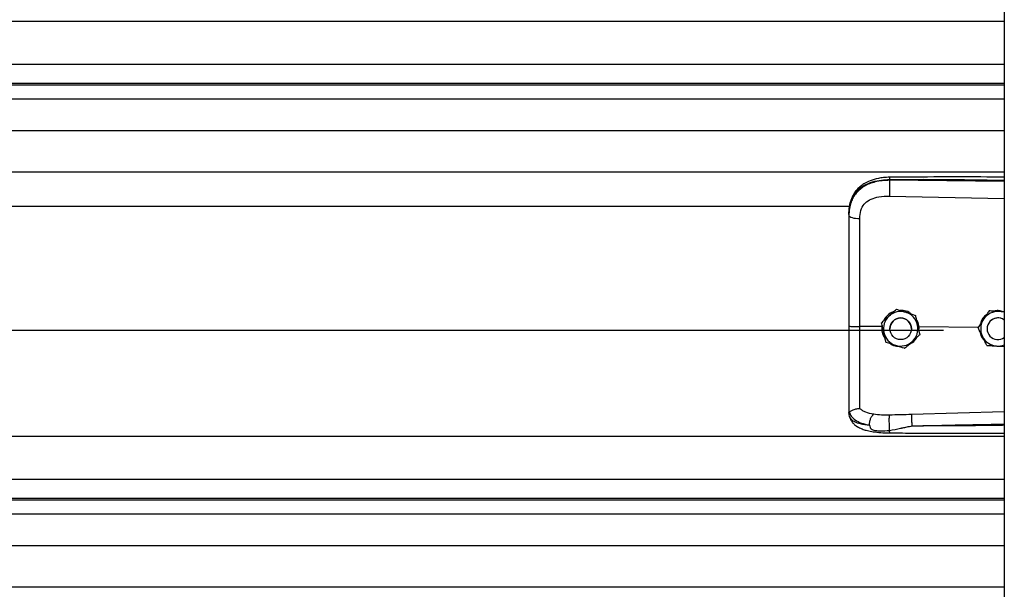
# Model space of a CAD drawing. Header units: inches. Extents: x 170 to 284, y 215 to 248.
# Tile 223 of 256: x 181.381 to 181.869, y 243.044 to 243.326. Entities that reach past the tile are written whole.
import ezdxf

# ---------------------------------------------------------------- set-up
doc = ezdxf.new("R2010")
doc.units = ezdxf.units.IN
doc.header["$LTSCALE"] = 0.25
doc.header["$MEASUREMENT"] = 0
doc.layers.add('LH BENCH MOUNT', color=7, linetype='Continuous')

msp = doc.modelspace()

# ---------------------------------------------------------------- linework, layer by layer
at = {"layer": 'LH BENCH MOUNT'}
for p, q in [((181.86935, 243.8431), (181.86935, 239.64265)), ((177.83703, 243.32497), (181.86935, 243.32497)), ((177.83703, 243.30359), (181.86935, 243.30359)), ((181.86935, 243.2941), (177.83703, 243.2941)), ((177.83703, 243.29346), (181.86935, 243.29346)), ((177.83703, 243.28644), (181.86935, 243.28644)), ((177.83703, 243.27076), (181.86935, 243.27076)), ((177.83703, 243.25037), (181.86935, 243.25037)), ((181.81251, 243.24616), (181.81251, 243.24657)), ((181.86935, 243.24562), (181.81251, 243.24616)), ((181.81241, 243.23837), (181.86935, 243.23716)), ((177.91358, 243.2333), (181.7928, 243.2333)), ((181.79231, 243.22924), (181.79231, 243.22875)), ((181.81588, 243.18231), (181.81588, 243.1823)), ((181.86183, 243.18151), (181.86183, 243.18151)), ((181.86287, 243.18144), (181.86183, 243.18151)), ((181.80857, 243.17565), (181.80857, 243.17565)), ((181.8253, 243.1793), (181.8253, 243.1793)), ((177.8672, 243.1719), (181.83919, 243.1719)), ((181.80868, 243.17371), (181.79777, 243.17382)), ((181.80887, 243.1743), (181.80868, 243.17371)), ((181.80868, 243.17371), (181.80868, 243.17371)), ((181.81264, 243.17265), (181.81264, 243.17265)), ((181.82334, 243.17265), (181.82334, 243.17265)), ((181.82712, 243.17354), (181.82657, 243.17348)), ((181.82702, 243.17142), (181.82712, 243.17354)), ((181.82712, 243.17354), (181.82712, 243.17354)), ((181.85635, 243.17326), (181.82712, 243.17354)), ((181.85634, 243.17329), (181.85634, 243.17329)), ((181.86085, 243.17265), (181.86085, 243.17265)), ((181.82741, 243.16965), (181.82741, 243.16965)), ((181.86565, 243.1641), (181.86935, 243.16386)), ((181.79231, 243.1317), (181.79231, 243.13117)), ((181.79265, 243.12918), (181.79231, 243.13117)), ((181.86935, 243.13149), (181.82342, 243.13016)), ((177.83703, 243.11952), (181.86935, 243.11952)), ((177.83703, 243.09814), (181.86935, 243.09814)), ((181.86935, 243.08865), (177.83703, 243.08865)), ((177.83703, 243.08802), (181.86935, 243.08802)), ((177.83703, 243.081), (181.86935, 243.081)), ((177.83703, 243.06531), (181.86935, 243.06531)), ((177.83703, 243.04492), (181.86935, 243.04492))]:
    msp.add_line(p, q, dxfattribs=at)
at = {"layer": 'LH BENCH MOUNT', "flags": 128}
msp.add_lwpolyline([(181.79231, 243.22875), (181.79242, 243.22845), (181.79272, 243.22817), (181.79322, 243.22791), (181.7939, 243.22767), (181.79472, 243.22748), (181.79567, 243.22733), (181.79669, 243.22724), (181.79777, 243.2272)], dxfattribs=at)
at = {"layer": 'LH BENCH MOUNT'}
msp.add_circle((181.81799, 243.17265), 0.00535, dxfattribs=at)
for centre, radius, start, end in [((181.81799, 243.17265), 0.00856, 72.3279, 132.3279), ((181.81799, 243.17265), 0.00856, 12.3279, 72.3279), ((181.8662, 243.17265), 0.00856, 86.2935, 146.2935), ((181.81799, 243.17265), 0.00856, 132.3279, 192.3279), ((181.81799, 243.17265), 0.00535, 0, 180), ((181.8662, 243.17265), 0.00856, 146.2935, 206.2935), ((181.8662, 243.17265), 0.00535, 53.9281, 180), ((181.8662, 243.17265), 0.00535, 53.9281, 306.0719), ((181.81799, 243.17265), 0.00856, 192.3279, 252.3279), ((181.81799, 243.17265), 0.00856, 312.3279, 12.3279), ((181.81799, 243.17265), 0.00856, 252.3279, 312.3279), ((181.8662, 243.17265), 0.00856, 206.2935, 266.2935), ((181.8662, 243.17265), 0.00856, 266.2935, 291.5923)]:
    msp.add_arc(centre, radius, start, end, dxfattribs=at)
for points, knots in [([(181.79231, 243.22924), (181.79237, 243.23059), (181.79249, 243.23315), (181.79346, 243.23665), (181.79475, 243.23906), (181.79612, 243.24076), (181.7972, 243.2418), (181.79826, 243.24263), (181.79925, 243.24329), (181.80048, 243.24399), (181.80207, 243.24471), (181.80474, 243.24562), (181.80827, 243.24638), (181.81118, 243.24651), (181.81251, 243.24657)], [0, 0, 0, 0, 0.130716, 0.246761, 0.357793, 0.417097, 0.479148, 0.517715, 0.55909, 0.603295, 0.663348, 0.735369, 0.879208, 1, 1, 1, 1]), ([(181.81251, 243.24616), (181.81129, 243.24613), (181.80886, 243.24606), (181.80552, 243.24544), (181.80256, 243.2445), (181.80002, 243.24328), (181.79779, 243.24173), (181.79591, 243.23989), (181.79443, 243.23776), (181.79326, 243.23519), (181.79247, 243.23214), (181.79236, 243.22988), (181.79231, 243.22875)], [0, 0, 0, 0, 0.1111704, 0.2223362, 0.3162781, 0.4102081, 0.5024031, 0.5945791, 0.6845432, 0.7745043, 0.8871807, 1, 1, 1, 1]), ([(181.81253, 243.24766), (181.81153, 243.24763), (181.80964, 243.24755), (181.80633, 243.24702), (181.8031, 243.24613), (181.80035, 243.24483), (181.79837, 243.2435), (181.79672, 243.24206), (181.79541, 243.24047), (181.79433, 243.23872), (181.79348, 243.23681), (181.79273, 243.23429), (181.79252, 243.23235), (181.7924, 243.23128)], [0, 0, 0, 0, 0.097747, 0.185161, 0.330612, 0.436467, 0.508318, 0.585006, 0.671976, 0.730795, 0.803679, 0.891544, 1, 1, 1, 1]), ([(181.81251, 243.24616), (181.81249, 243.24558), (181.81244, 243.24439), (181.8124, 243.24216), (181.81239, 243.23999), (181.8124, 243.2389), (181.81241, 243.23837)], [0, 0, 0, 0, 0.240694, 0.5, 0.759306, 1, 1, 1, 1]), ([(181.81253, 243.24765), (181.81252, 243.24765), (181.81252, 243.24767), (181.81252, 243.24755), (181.81251, 243.24726), (181.81251, 243.24684), (181.81251, 243.24657)], [0, 0, 0, 0, 0.097876, 0.335386, 0.567961, 1, 1, 1, 1]), ([(181.81251, 243.24657), (181.81881, 243.24661), (181.83205, 243.24669), (181.851, 243.24651), (181.86364, 243.24629), (181.86935, 243.24619)], [0, 0, 0, 0, 0.33267, 0.698436, 1, 1, 1, 1]), ([(181.86935, 243.24775), (181.86646, 243.24776), (181.85583, 243.24782), (181.83688, 243.24785), (181.82084, 243.24773), (181.81253, 243.24766)], [0, 0, 0, 0, 0.153046, 0.561044, 1, 1, 1, 1]), ([(181.79819, 243.23113), (181.79819, 243.23113), (181.7983, 243.23149), (181.79879, 243.2329), (181.80033, 243.2351), (181.8034, 243.23701), (181.80751, 243.23822), (181.81066, 243.23832), (181.81241, 243.23837)], [0, 0, 0, 0, 0.000004, 0.065095, 0.26167, 0.475311, 0.709366, 1, 1, 1, 1]), ([(181.79231, 243.22875), (181.79231, 243.22512), (181.79231, 243.21785), (181.79231, 243.20677), (181.79231, 243.19558), (181.79231, 243.18462), (181.79231, 243.17737), (181.79231, 243.17389)], [0, 0, 0, 0, 0.202757, 0.406104, 0.60886, 0.812207, 1, 1, 1, 1]), ([(181.79777, 243.2272), (181.79784, 243.22853), (181.79791, 243.22985), (181.79819, 243.23113), (181.79819, 243.23113)], [0, 0, 0, 0, 0.9999804, 1, 1, 1, 1]), ([(181.79777, 243.17382), (181.79777, 243.17382), (181.79777, 243.17721), (181.79777, 243.18425), (181.79777, 243.19493), (181.79777, 243.2058), (181.79777, 243.21659), (181.79777, 243.22366), (181.79777, 243.2272)], [0, 0, 0, 0, 0.000001, 0.187792, 0.390844, 0.593896, 0.796948, 1, 1, 1, 1]), ([(181.8146, 243.18114), (181.81447, 243.18111), (181.81332, 243.18085), (181.81156, 243.17939), (181.80994, 243.17779), (181.80961, 243.17668), (181.80958, 243.17656)], [0, 0, 0, 0, 0.059315, 0.505277, 0.94972, 1, 1, 1, 1]), ([(181.81223, 243.17898), (181.81317, 243.17983), (181.81442, 243.18098), (181.81559, 243.18204), (181.81588, 243.18231)], [0, 0, 0, 0, 0.749773, 1, 1, 1, 1]), ([(181.81223, 243.17898), (181.81317, 243.17983), (181.81442, 243.18097), (181.81559, 243.18204), (181.81588, 243.1823)], [0, 0, 0, 0, 0.749773, 1, 1, 1, 1]), ([(181.81588, 243.18231), (181.81628, 243.18218), (181.81778, 243.1817), (181.8194, 243.18118), (181.82059, 243.18081)], [0, 0, 0, 0, 0.2643068, 1, 1, 1, 1]), ([(181.81588, 243.1823), (181.81628, 243.18218), (181.81778, 243.1817), (181.8194, 243.18118), (181.82059, 243.1808)], [0, 0, 0, 0, 0.264307, 1, 1, 1, 1]), ([(181.82325, 243.17996), (181.8229, 243.18025), (181.82173, 243.18119), (181.81968, 243.18176), (181.81811, 243.18176), (181.81758, 243.18177)], [0, 0, 0, 0, 0.225517, 0.735556, 1, 1, 1, 1]), ([(181.82059, 243.18081), (181.82078, 243.18075), (181.82223, 243.18028), (181.82383, 243.17977), (181.82516, 243.17935), (181.8253, 243.1793)], [0, 0, 0, 0, 0.115647, 0.904534, 1, 1, 1, 1]), ([(181.82059, 243.1808), (181.82078, 243.18074), (181.82223, 243.18028), (181.82383, 243.17977), (181.82516, 243.17935), (181.8253, 243.1793)], [0, 0, 0, 0, 0.115647, 0.904534, 1, 1, 1, 1]), ([(181.86183, 243.18151), (181.86145, 243.18094), (181.86068, 243.17979), (181.85974, 243.17838), (181.85921, 243.17758), (181.85908, 243.1774)], [0, 0, 0, 0, 0.4299704, 0.8700602, 1, 1, 1, 1]), ([(181.86183, 243.18151), (181.86145, 243.18094), (181.86068, 243.17979), (181.85974, 243.17839), (181.85921, 243.17758), (181.85908, 243.1774)], [0, 0, 0, 0, 0.4299704, 0.8700602, 1, 1, 1, 1]), ([(181.86676, 243.18119), (181.86549, 243.18127), (181.86379, 243.18138), (181.86222, 243.18148), (181.86183, 243.18151)], [0, 0, 0, 0, 0.749773, 1, 1, 1, 1]), ([(181.86883, 243.18106), (181.86817, 243.18126), (181.8669, 243.18164), (181.86533, 243.18167), (181.86455, 243.1814), (181.86438, 243.18135)], [0, 0, 0, 0, 0.4565421, 0.8775021, 1, 1, 1, 1]), ([(181.86935, 243.18102), (181.86871, 243.18106), (181.86785, 243.18112), (181.86698, 243.18118), (181.86676, 243.18119)], [0, 0, 0, 0, 0.748622, 1, 1, 1, 1]), ([(181.80857, 243.17565), (181.80908, 243.17611), (181.8101, 243.17704), (181.81135, 243.17818), (181.81207, 243.17883), (181.81223, 243.17898)], [0, 0, 0, 0, 0.4299704, 0.8700602, 1, 1, 1, 1]), ([(181.80857, 243.17565), (181.80908, 243.17611), (181.8101, 243.17704), (181.81135, 243.17818), (181.81207, 243.17883), (181.81223, 243.17898)], [0, 0, 0, 0, 0.42997, 0.87006, 1, 1, 1, 1]), ([(181.80963, 243.17082), (181.80936, 243.17206), (181.809, 243.17372), (181.80866, 243.17526), (181.80857, 243.17565)], [0, 0, 0, 0, 0.7497734, 1, 1, 1, 1]), ([(181.8253, 243.1793), (181.82545, 243.17863), (181.82574, 243.17728), (181.8261, 243.17563), (181.82631, 243.17469), (181.82636, 243.17447)], [0, 0, 0, 0, 0.4299704, 0.8700602, 1, 1, 1, 1]), ([(181.8253, 243.1793), (181.82545, 243.17864), (181.82574, 243.17728), (181.8261, 243.17564), (181.82631, 243.17469), (181.82636, 243.17448)], [0, 0, 0, 0, 0.4299704, 0.8700602, 1, 1, 1, 1]), ([(181.82712, 243.17354), (181.82712, 243.17354), (181.82702, 243.17451), (181.82676, 243.17591), (181.82596, 243.177), (181.82574, 243.17729)], [0, 0, 0, 0, 0.00002, 0.727264, 1, 1, 1, 1]), ([(181.85908, 243.1774), (181.85838, 243.17634), (181.85744, 243.17493), (181.85656, 243.17361), (181.85634, 243.17329)], [0, 0, 0, 0, 0.749773, 1, 1, 1, 1]), ([(181.85908, 243.1774), (181.85838, 243.17634), (181.85744, 243.17493), (181.85656, 243.17362), (181.85634, 243.17329)], [0, 0, 0, 0, 0.749773, 1, 1, 1, 1]), ([(181.86048, 243.1795), (181.86016, 243.17928), (181.85901, 243.17849), (181.85792, 243.17689), (181.85762, 243.17549), (181.85753, 243.17507)], [0, 0, 0, 0, 0.212514, 0.767063, 1, 1, 1, 1]), ([(181.79231, 243.17389), (181.79231, 243.17085), (181.79231, 243.16468), (181.79231, 243.15589), (181.79231, 243.14772), (181.79231, 243.14114), (181.79231, 243.13576), (181.79231, 243.13306), (181.79231, 243.1317)], [0, 0, 0, 0, 0.187091, 0.380392, 0.555876, 0.736448, 0.867195, 1, 1, 1, 1]), ([(181.79777, 243.13313), (181.79777, 243.13339), (181.79777, 243.13497), (181.79777, 243.1384), (181.79777, 243.144), (181.79777, 243.15044), (181.79777, 243.15766), (181.79777, 243.16554), (181.79777, 243.17107), (181.79777, 243.17382), (181.79777, 243.17382)], [0, 0, 0, 0, 0.031558, 0.189146, 0.346734, 0.504328, 0.661923, 0.83096, 0.999998, 1, 1, 1, 1]), ([(181.80868, 243.17371), (181.80865, 243.17326), (181.80854, 243.17183), (181.80896, 243.16966), (181.80991, 243.16831), (181.8103, 243.16776)], [0, 0, 0, 0, 0.215662, 0.681463, 1, 1, 1, 1]), ([(181.81068, 243.16599), (181.81054, 243.16666), (181.81024, 243.16801), (181.80988, 243.16966), (181.80968, 243.1706), (181.80963, 243.17082)], [0, 0, 0, 0, 0.4299704, 0.8700602, 1, 1, 1, 1]), ([(181.82636, 243.17448), (181.82663, 243.17323), (181.82699, 243.17158), (181.82733, 243.17003), (181.82741, 243.16965)], [0, 0, 0, 0, 0.749773, 1, 1, 1, 1]), ([(181.82636, 243.17447), (181.82663, 243.17323), (181.82699, 243.17157), (181.82733, 243.17003), (181.82741, 243.16965)], [0, 0, 0, 0, 0.749773, 1, 1, 1, 1]), ([(181.85853, 243.16886), (181.85844, 243.16903), (181.85777, 243.1704), (181.85702, 243.17191), (181.85641, 243.17315), (181.85634, 243.17329)], [0, 0, 0, 0, 0.115647, 0.904534, 1, 1, 1, 1]), ([(181.85728, 243.17139), (181.85732, 243.17093), (181.85747, 243.16953), (181.85832, 243.16794), (181.85925, 243.16713), (181.85948, 243.16693)], [0, 0, 0, 0, 0.27167, 0.8211147, 1, 1, 1, 1]), ([(181.81068, 243.16599), (181.81108, 243.16586), (181.81259, 243.16538), (181.8142, 243.16487), (181.81539, 243.16449)], [0, 0, 0, 0, 0.264307, 1, 1, 1, 1]), ([(181.81284, 243.1653), (181.81292, 243.16524), (181.8138, 243.1645), (181.81537, 243.16402), (181.8168, 243.16394), (181.8172, 243.16392)], [0, 0, 0, 0, 0.06741, 0.74151, 1, 1, 1, 1]), ([(181.82376, 243.16632), (181.82282, 243.16546), (181.82156, 243.16432), (181.82039, 243.16326), (181.8201, 243.16299)], [0, 0, 0, 0, 0.7497734, 1, 1, 1, 1]), ([(181.8224, 243.16508), (181.82291, 243.16534), (181.82431, 243.16607), (181.82556, 243.1673), (181.82593, 243.16828), (181.82595, 243.16831)], [0, 0, 0, 0, 0.353696, 0.977746, 1, 1, 1, 1]), ([(181.82741, 243.16965), (181.8269, 243.16919), (181.82588, 243.16825), (181.82463, 243.16712), (181.82392, 243.16647), (181.82376, 243.16632)], [0, 0, 0, 0, 0.4299704, 0.8700602, 1, 1, 1, 1]), ([(181.86072, 243.16442), (181.86053, 243.1648), (181.85983, 243.16621), (181.85908, 243.16774), (181.85853, 243.16886)], [0, 0, 0, 0, 0.264307, 1, 1, 1, 1]), ([(181.81539, 243.16449), (181.81558, 243.16443), (181.81704, 243.16397), (181.81864, 243.16346), (181.81996, 243.16304), (181.8201, 243.16299)], [0, 0, 0, 0, 0.1156469, 0.9045343, 1, 1, 1, 1]), ([(181.86072, 243.16442), (181.8614, 243.16438), (181.86278, 243.16429), (181.86447, 243.16418), (181.86543, 243.16412), (181.86565, 243.1641)], [0, 0, 0, 0, 0.42997, 0.87006, 1, 1, 1, 1]), ([(181.79231, 243.1317), (181.79231, 243.13169), (181.79231, 243.13168), (181.79232, 243.13158), (181.79242, 243.1315), (181.7925, 243.13143)], [0, 0, 0, 0, 0.011935, 0.118982, 1, 1, 1, 1]), ([(181.7925, 243.13145), (181.79278, 243.13072), (181.79335, 243.12924), (181.7954, 243.12741), (181.79839, 243.12585), (181.80111, 243.12523), (181.80251, 243.12491)], [0, 0, 0, 0, 0.230526, 0.473488, 0.729738, 1, 1, 1, 1]), ([(181.79251, 243.13145), (181.79256, 243.13144), (181.79266, 243.13142), (181.79295, 243.13161), (181.79342, 243.13194), (181.79429, 243.13252), (181.79577, 243.13313), (181.79711, 243.13313), (181.79777, 243.13313)], [0, 0, 0, 0, 0.113677, 0.23335, 0.362069, 0.501916, 0.755745, 1, 1, 1, 1]), ([(181.8046, 243.1303), (181.80323, 243.13059), (181.80115, 243.13103), (181.79897, 243.13207), (181.79817, 243.13277), (181.79777, 243.13313)], [0, 0, 0, 0, 0.490199, 0.743885, 1, 1, 1, 1]), ([(181.80251, 243.1249), (181.80197, 243.12496), (181.80066, 243.1251), (181.79926, 243.12533), (181.79831, 243.12552), (181.79707, 243.1258), (181.79539, 243.12636), (181.79357, 243.12749), (181.79296, 243.12861), (181.79265, 243.12918)], [0, 0, 0, 0, 0.1091879, 0.2608187, 0.3077984, 0.3355236, 0.5627887, 0.774954, 1, 1, 1, 1]), ([(181.79267, 243.12914), (181.79286, 243.12855), (181.79321, 243.12745), (181.79422, 243.12603), (181.79535, 243.12495), (181.7965, 243.12416), (181.79755, 243.1236), (181.79849, 243.12319), (181.79974, 243.12272), (181.80168, 243.12216), (181.80456, 243.1216), (181.80829, 243.12118), (181.81108, 243.12111), (181.81256, 243.12107)], [0, 0, 0, 0, 0.098431, 0.184822, 0.257308, 0.315887, 0.372274, 0.41214, 0.461592, 0.557588, 0.682876, 0.830318, 1, 1, 1, 1]), ([(181.80251, 243.12491), (181.80254, 243.12544), (181.80259, 243.12654), (181.80307, 243.1282), (181.80377, 243.12959), (181.80433, 243.13007), (181.8046, 243.1303)], [0, 0, 0, 0, 0.240768, 0.5, 0.759232, 1, 1, 1, 1]), ([(181.81243, 243.1299), (181.81108, 243.12989), (181.80838, 243.12987), (181.80587, 243.13016), (181.80462, 243.1303)], [0, 0, 0, 0, 0.500392, 1, 1, 1, 1]), ([(181.81252, 243.12233), (181.8125, 243.12257), (181.81247, 243.12307), (181.81242, 243.12408), (181.81239, 243.12527), (181.81236, 243.12654), (181.81236, 243.12775), (181.81237, 243.12874), (181.8124, 243.12948), (181.81242, 243.12976), (181.81243, 243.1299)], [0, 0, 0, 0, 0.109851, 0.231726, 0.363178, 0.5, 0.636822, 0.768274, 0.890149, 1, 1, 1, 1]), ([(181.82342, 243.13016), (181.82159, 243.13011), (181.81792, 243.13001), (181.81426, 243.12994), (181.81243, 243.1299)], [0, 0, 0, 0, 0.49998, 1, 1, 1, 1]), ([(181.82342, 243.13016), (181.82341, 243.12992), (181.8234, 243.12955), (181.8234, 243.12869), (181.82341, 243.12792), (181.82342, 243.12706), (181.82345, 243.1259), (181.82348, 243.12505), (181.82349, 243.1245)], [0, 0, 0, 0, 0.2394508, 0.3683426, 0.4999696, 0.6316011, 0.7605056, 1, 1, 1, 1]), ([(181.80251, 243.1249), (181.80259, 243.12453), (181.80269, 243.12401), (181.80306, 243.12342), (181.80348, 243.12298), (181.80429, 243.12254), (181.80576, 243.12218), (181.80853, 243.12194), (181.81092, 243.12217), (181.81252, 243.12233)], [0, 0, 0, 0, 0.100127, 0.139586, 0.189714, 0.258234, 0.369736, 0.580348, 1, 1, 1, 1]), ([(181.81252, 243.12233), (181.8143, 243.12267), (181.81609, 243.12302), (181.8179, 243.12339), (181.81797, 243.1234), (181.81821, 243.12345), (181.81908, 243.12363), (181.82072, 243.12394), (181.82225, 243.12431), (181.82315, 243.12447), (181.82323, 243.12448)], [0, 0, 0, 0, 0.502275, 0.504579, 0.508657, 0.522131, 0.570331, 0.751426, 0.97869, 1, 1, 1, 1]), ([(181.81256, 243.12109), (181.81256, 243.12109), (181.81256, 243.12102), (181.81255, 243.12121), (181.81253, 243.12154), (181.81252, 243.12197), (181.81252, 243.12226), (181.81252, 243.12233)], [0, 0, 0, 0, 0.034367, 0.324567, 0.621015, 0.917463, 1, 1, 1, 1]), ([(181.82349, 243.1245), (181.82739, 243.1246), (181.83566, 243.12481), (181.84878, 243.12509), (181.85972, 243.12531), (181.86674, 243.12543), (181.86892, 243.12547), (181.86935, 243.12548)], [0, 0, 0, 0, 0.25516, 0.541071, 0.857735, 0.971288, 1, 1, 1, 1]), ([(181.86935, 243.12484), (181.86676, 243.1248), (181.86169, 243.12474), (181.85413, 243.12466), (181.84647, 243.12459), (181.83872, 243.12454), (181.83099, 243.12451), (181.82596, 243.1245), (181.82349, 243.1245)], [0, 0, 0, 0, 0.169941, 0.331425, 0.494842, 0.670531, 0.838916, 1, 1, 1, 1]), ([(181.81256, 243.12107), (181.81676, 243.12105), (181.82573, 243.12101), (181.84008, 243.12096), (181.85481, 243.12094), (181.86477, 243.12094), (181.86935, 243.12093)], [0, 0, 0, 0, 0.221632, 0.474149, 0.757648, 1, 1, 1, 1])]:
    msp.add_open_spline(points, degree=3, knots=knots, dxfattribs=at)
msp.add_open_spline([(181.79231, 243.17389), (181.79239, 243.17388), (181.79255, 243.17386), (181.79381, 243.17384), (181.79561, 243.17382), (181.79705, 243.17382), (181.79777, 243.17382)], degree=3, dxfattribs=at)

doc.saveas('drawing.dxf')
